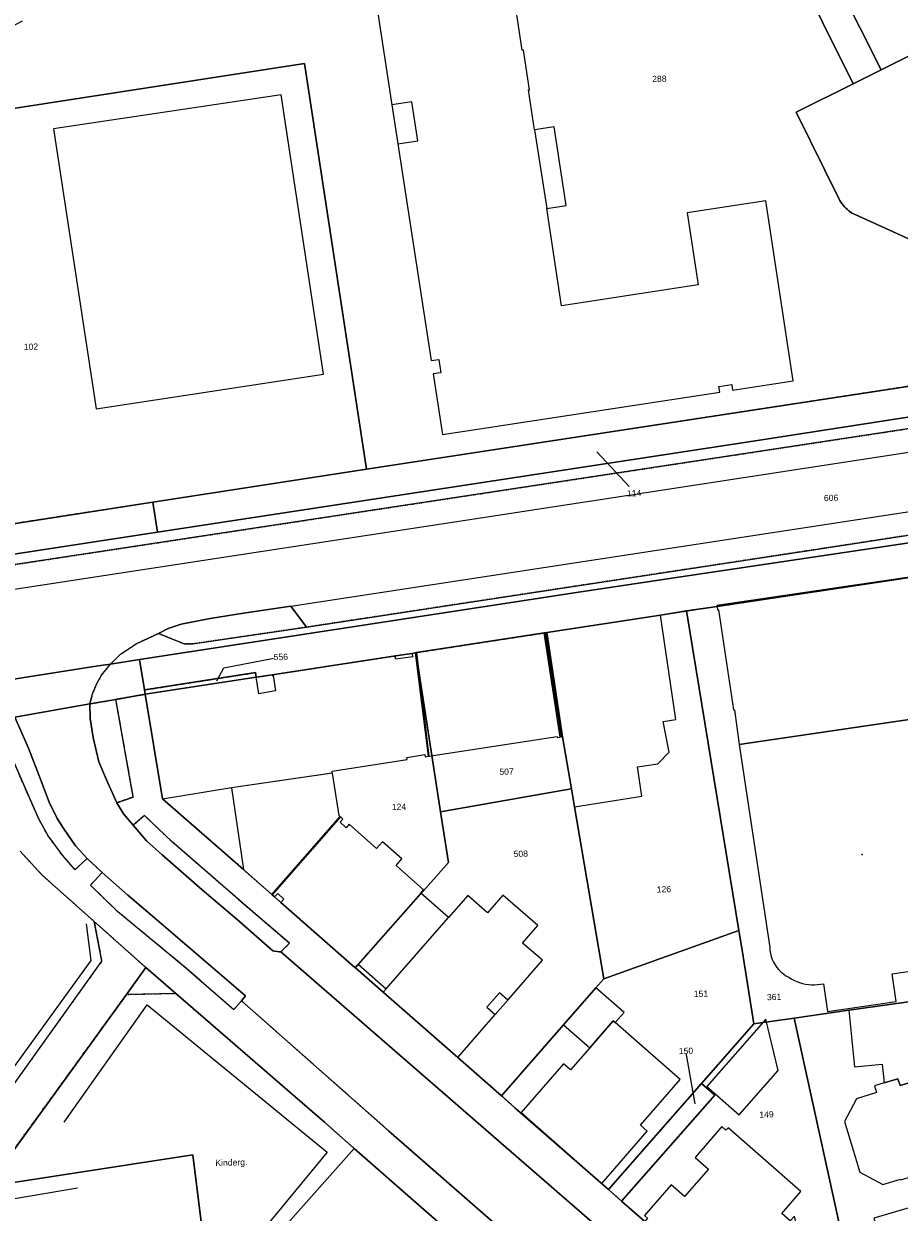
# Model space of a CAD drawing. Header units: millimetres. Extents: x -191 to 81095, y -508122 to 28741.
# Tile 130 of 251: x 5234 to 5333, y 9745 to 9880. Entities that reach past the tile are written whole.
import ezdxf

# ---------------------------------------------------------------- set-up
doc = ezdxf.new("R2010")
doc.units = ezdxf.units.MM
doc.linetypes.add('VE22-087 DB - VST Hervest-Dorsten ALK VA2736$0$1', pattern=[0])
doc.linetypes.add('VE22-087 DB - VST Hervest-Dorsten ALK VA2736$0$2', pattern=[0.16, 0.06, -0.1])
doc.layers.get('0').update_dxf_attribs({"color": 251})
for name, color, linetype, lineweight in [('VE22-087 DB - VST Hervest-Dorsten ALK VA2736$0$AX_Bauteil', 7, 'VE22-087 DB - VST Hervest-Dorsten ALK VA2736$0$1', 18), ('VE22-087 DB - VST Hervest-Dorsten ALK VA2736$0$AX_Flurstueck', 9, 'VE22-087 DB - VST Hervest-Dorsten ALK VA2736$0$1', 18), ('VE22-087 DB - VST Hervest-Dorsten ALK VA2736$0$AX_Gebaeude', 7, 'VE22-087 DB - VST Hervest-Dorsten ALK VA2736$0$1', 18), ('VE22-087 DB - VST Hervest-Dorsten ALK VA2736$0$AX_IndustrieUndGewerbeflaeche', 7, 'VE22-087 DB - VST Hervest-Dorsten ALK VA2736$0$1', 18), ('VE22-087 DB - VST Hervest-Dorsten ALK VA2736$0$AX_SportFreizeitUndErholungsflaeche', 7, 'VE22-087 DB - VST Hervest-Dorsten ALK VA2736$0$1', 18), ('VE22-087 DB - VST Hervest-Dorsten ALK VA2736$0$AX_Strassenverkehr', 7, 'VE22-087 DB - VST Hervest-Dorsten ALK VA2736$0$1', 18), ('VE22-087 DB - VST Hervest-Dorsten ALK VA2736$0$AX_Strassenverkehrsanlage', 7, 'VE22-087 DB - VST Hervest-Dorsten ALK VA2736$0$1', 18), ('VE22-087 DB - VST Hervest-Dorsten ALK VA2736$0$AX_Vegetationsmerkmal', 7, 'VE22-087 DB - VST Hervest-Dorsten ALK VA2736$0$1', 18), ('VE22-087 DB - VST Hervest-Dorsten ALK VA2736$0$AX_Weg', 7, 'VE22-087 DB - VST Hervest-Dorsten ALK VA2736$0$1', 18), ('VE22-087 DB - VST Hervest-Dorsten ALK VA2736$0$AX_Wohnbauflaeche', 7, 'VE22-087 DB - VST Hervest-Dorsten ALK VA2736$0$1', 18), ('VE22-087 DB - VST Hervest-Dorsten ALK VA2736$0$Flurgrenzen', 9, 'VE22-087 DB - VST Hervest-Dorsten ALK VA2736$0$1', 18)]:
    doc.layers.add(name, color=color, linetype=linetype, lineweight=lineweight)
doc.layers.add('XREF ALK Kataster', color=251, linetype='Continuous')
doc.styles.add('VE22-087 DB - VST Hervest-Dorsten ALK VA2736$0$0', font='arial.ttf')

# ---------------------------------------------------------------- blocks, each defined once
blk = doc.blocks.new('VE22-087 DB - VST Hervest-Dorsten ALK VA2736$0$99')
at = {"color": 0}
blk.add_point((0, 0), dxfattribs=at)
blk = doc.blocks.new('VE22-087 DB - VST Hervest-Dorsten ALK VA2736')
at = {"layer": 'VE22-087 DB - VST Hervest-Dorsten ALK VA2736$0$AX_Bauteil', "color": 7, "linetype": 'VE22-087 DB - VST Hervest-Dorsten ALK VA2736$0$1', "lineweight": 13, "ltscale": 0.5}
for points in [[(5275.45, 9870.87, 0), (5276.13, 9866.43, 0), (5278.37, 9866.78, 0), (5277.7, 9871.2, 0)], [(5291.63, 9868.01, 0), (5293.01, 9859.1, 0), (5295.22, 9859.45, 0), (5293.85, 9868.35, 0)], [(5278.71, 9781.42, 0), (5271.6, 9773.37, 0), (5274.78, 9770.55, 0), (5281.86, 9778.64, 0)], [(5286.23, 9768.46, 0), (5287.17, 9767.64, 0), (5288.59, 9769.27, 0), (5287.65, 9770.09, 0)]]:
    blk.add_polyline3d(points, close=True, dxfattribs=at)
at = {"layer": 'VE22-087 DB - VST Hervest-Dorsten ALK VA2736$0$AX_Flurstueck', "linetype": 'VE22-087 DB - VST Hervest-Dorsten ALK VA2736$0$1', "lineweight": 13, "ltscale": 0.5}
for points in [[(5332.97, 9928.18, 0), (5306.82, 9915.4, 0), (5327.79, 9873.24, 0), (5330.97, 9874.82, 0), (5323.79, 9889.14, 0), (5337.97, 9896.24, 0), (5337.5, 9899.25, 0)], [(5337.97, 9896.24, 0), (5323.79, 9889.14, 0), (5330.97, 9874.82, 0), (5337.59, 9878.11, 0), (5340.38, 9879.24, 0), (5340.61, 9879.35, 0)], [(5265.52, 9875.54, 0), (5223.37, 9869.06, 0), (5224.42, 9862.27, 0), (5226.9, 9846.3, 0), (5228.77, 9834.28, 0), (5230.52, 9823.02, 0), (5248.29, 9825.76, 0), (5272.55, 9829.5, 0)], [(5347.16, 9837.48, 0), (5346.63, 9840.84, 0), (5342.66, 9840.23, 0), (5272.55, 9829.5, 0), (5248.29, 9825.76, 0), (5248.82, 9822.36, 0), (5316.93, 9832.78, 0)], [(5248.82, 9822.36, 0), (5248.29, 9825.76, 0), (5230.52, 9823.02, 0), (5220.39, 9821.48, 0), (5210.21, 9819.94, 0), (5207.79, 9819.57, 0), (5208.27, 9816.58, 0), (5208.33, 9816.16, 0)], [(5364.7, 9773.42, 0), (5363.47, 9781.36, 0), (5360.29, 9801.96, 0), (5358.82, 9811.51, 0), (5357.39, 9820.74, 0), (5357.29, 9820.72, 0), (5312.35, 9813.95, 0), (5308.88, 9813.43, 0), (5314.81, 9777.19, 0), (5315.18, 9774.93, 0), (5316.54, 9766.59, 0), (5321.09, 9767.23, 0), (5327.32, 9768.12, 0), (5336.81, 9769.46, 0), (5341.33, 9770.1, 0), (5342.84, 9770.32, 0)], [(5314.81, 9777.19, 0), (5308.88, 9813.43, 0), (5305.93, 9812.97, 0), (5293.03, 9810.99, 0), (5294.82, 9799.15, 0), (5295.83, 9793.25, 0), (5296.17, 9791.22, 0), (5299.49, 9771.7, 0), (5303.5, 9773.14, 0)], [(5295.83, 9793.25, 0), (5294.82, 9799.15, 0), (5293.03, 9810.99, 0), (5292.85, 9810.96, 0), (5292.74, 9810.94, 0), (5278.23, 9808.71, 0), (5278.18, 9808.7, 0), (5278.2, 9808.58, 0), (5280.97, 9790.65, 0), (5295.77, 9793.24, 0)], [(5280.97, 9790.65, 0), (5278.2, 9808.58, 0), (5278.18, 9808.7, 0), (5278.12, 9808.69, 0), (5277.69, 9808.62, 0), (5275.84, 9808.34, 0), (5261.86, 9806.19, 0), (5260.03, 9805.9, 0), (5247.45, 9803.98, 0), (5249.42, 9792.11, 0), (5258.59, 9784.08, 0), (5261.8, 9781.26, 0), (5261.85, 9781.22, 0), (5262.13, 9780.98, 0), (5262.83, 9780.36, 0), (5271.25, 9772.98, 0), (5271.31, 9772.93, 0), (5281.86, 9784.9, 0)], [(5260.03, 9805.9, 0), (5259.95, 9806.43, 0), (5247.37, 9804.47, 0), (5247.45, 9803.98, 0)], [(5299.49, 9771.7, 0), (5296.17, 9791.22, 0), (5295.83, 9793.25, 0), (5295.77, 9793.24, 0), (5280.97, 9790.65, 0), (5281.86, 9784.9, 0), (5271.31, 9772.93, 0), (5274.45, 9770.18, 0), (5282.92, 9762.76, 0), (5287.9, 9758.4, 0), (5294.92, 9766.46, 0), (5298.6, 9770.68, 0)], [(5314.81, 9777.19, 0), (5303.5, 9773.14, 0), (5299.49, 9771.7, 0), (5298.6, 9770.68, 0), (5294.92, 9766.46, 0), (5287.9, 9758.4, 0), (5289.41, 9757.07, 0), (5300.02, 9747.78, 0), (5310.59, 9759.82, 0), (5316.54, 9766.59, 0), (5315.18, 9774.93, 0)], [(5346.11, 9754.29, 0), (5344.25, 9760.43, 0), (5344.19, 9760.86, 0), (5342.84, 9770.32, 0), (5341.33, 9770.1, 0), (5336.81, 9769.46, 0), (5327.32, 9768.12, 0), (5321.09, 9767.23, 0), (5329.72, 9727.9, 0), (5352.04, 9734.67, 0), (5348.44, 9746.6, 0)], [(5329.72, 9727.9, 0), (5321.09, 9767.23, 0), (5316.54, 9766.59, 0), (5310.59, 9759.82, 0), (5312.1, 9758.5, 0), (5301.52, 9746.46, 0), (5304.14, 9744.17, 0), (5312.64, 9736.71, 0), (5320.74, 9729.62, 0), (5327.68, 9727.28, 0)], [(5312.1, 9758.5, 0), (5310.59, 9759.82, 0), (5300.02, 9747.78, 0), (5301.52, 9746.46, 0)], [(5271.17, 9752.43, 0), (5257.84, 9737.47, 0), (5261.24, 9716.2, 0), (5268.56, 9717.37, 0), (5286.99, 9738.59, 0)]]:
    blk.add_polyline3d(points, close=True, dxfattribs=at)
for points in [[(5233.48, 9880.34, 0), (5231.73, 9879.43, 0), (5229.83, 9878.45, 0), (5227.92, 9877.5, 0), (5226, 9876.55, 0), (5224.07, 9875.63, 0), (5222.13, 9874.73, 0), (5220.19, 9873.84, 0), (5218.24, 9872.96, 0), (5216.28, 9872.11, 0), (5214.31, 9871.27, 0), (5200.46, 9865.54, 0), (5202.35, 9865.83, 0), (5223.37, 9869.06, 0), (5265.52, 9875.54, 0), (5272.55, 9829.5, 0), (5342.66, 9840.23, 0)], [(5337.24, 9854.23, 0), (5328.11, 9858.36, 0), (5327.9, 9858.46, 0), (5327.7, 9858.57, 0), (5327.51, 9858.69, 0), (5327.32, 9858.82, 0), (5327.15, 9858.97, 0), (5326.98, 9859.12, 0), (5326.82, 9859.29, 0), (5326.67, 9859.46, 0), (5326.53, 9859.64, 0), (5326.4, 9859.83, 0), (5326.28, 9860.02, 0), (5326.17, 9860.22, 0), (5321.31, 9870.01, 0), (5327.79, 9873.24, 0), (5306.82, 9915.4, 0)], [(5337.59, 9878.11, 0), (5330.97, 9874.82, 0), (5327.79, 9873.24, 0), (5321.31, 9870.01, 0), (5326.17, 9860.22, 0), (5326.28, 9860.02, 0), (5326.4, 9859.83, 0), (5326.53, 9859.64, 0), (5326.67, 9859.46, 0), (5326.82, 9859.29, 0), (5326.98, 9859.12, 0), (5327.15, 9858.97, 0), (5327.32, 9858.82, 0), (5327.51, 9858.69, 0), (5327.7, 9858.57, 0), (5327.9, 9858.46, 0), (5328.11, 9858.36, 0), (5337.24, 9854.23, 0)], [(5347.16, 9837.48, 0), (5316.93, 9832.78, 0), (5248.82, 9822.36, 0), (5208.33, 9816.16, 0)], [(5081.16, 9778.53, 0), (5104.15, 9782.08, 0), (5120.93, 9784.64, 0), (5125.88, 9785.39, 0), (5123.16, 9787.37, 0), (5121.62, 9788.49, 0), (5128.78, 9789.6, 0), (5131.59, 9790.04, 0), (5143.34, 9791.86, 0), (5146.87, 9792.41, 0), (5153.12, 9793.38, 0), (5165.87, 9795.36, 0), (5169.8, 9795.97, 0), (5174.52, 9796.7, 0), (5181.12, 9797.73, 0), (5211.63, 9802.46, 0), (5229.83, 9805.28, 0), (5242.12, 9807.19, 0), (5243.49, 9807.4, 0), (5246.81, 9807.91, 0), (5296.87, 9815.61, 0), (5308.25, 9817.31, 0), (5463.97, 9840.48, 0)], [(5463.97, 9840.48, 0), (5308.25, 9817.31, 0), (5296.87, 9815.61, 0), (5246.81, 9807.91, 0), (5247.37, 9804.47, 0), (5259.95, 9806.43, 0), (5260.03, 9805.9, 0), (5261.86, 9806.19, 0), (5275.84, 9808.34, 0), (5277.69, 9808.62, 0), (5278.12, 9808.69, 0), (5278.18, 9808.7, 0), (5278.23, 9808.71, 0), (5292.74, 9810.94, 0), (5292.85, 9810.96, 0), (5293.03, 9810.99, 0), (5305.93, 9812.97, 0), (5308.88, 9813.43, 0), (5312.35, 9813.95, 0), (5357.29, 9820.72, 0)], [(5298.69, 9831.5, 0), (5302.38, 9827.57, 0)], [(5232.65, 9801.39, 0), (5241.17, 9802.88, 0), (5244.09, 9803.39, 0), (5247.45, 9803.98, 0), (5247.37, 9804.47, 0), (5246.81, 9807.91, 0), (5243.49, 9807.4, 0), (5242.12, 9807.19, 0), (5229.83, 9805.28, 0)], [(5255.57, 9805.51, 0), (5256.35, 9806.99, 0), (5262.83, 9808.22, 0)], [(5233.25, 9786.16, 0), (5235.74, 9783.46, 0), (5241.66, 9778.19, 0), (5247.51, 9772.97, 0), (5250.91, 9770.04, 0), (5267.78, 9755.43, 0), (5271.17, 9752.43, 0), (5286.99, 9738.59, 0)], [(5304.14, 9744.17, 0), (5301.52, 9746.46, 0), (5300.02, 9747.78, 0), (5289.41, 9757.07, 0), (5287.9, 9758.4, 0), (5282.92, 9762.76, 0), (5274.45, 9770.18, 0), (5271.31, 9772.93, 0), (5271.25, 9772.98, 0), (5262.83, 9780.36, 0), (5262.13, 9780.98, 0), (5261.85, 9781.22, 0), (5261.8, 9781.26, 0), (5258.59, 9784.08, 0), (5249.42, 9792.11, 0), (5247.45, 9803.98, 0), (5244.09, 9803.39, 0), (5241.17, 9802.88, 0), (5232.65, 9801.39, 0)], [(5229.49, 9748.14, 0), (5245.3, 9769.92, 0), (5247.51, 9772.97, 0), (5241.66, 9778.19, 0), (5235.74, 9783.46, 0), (5233.25, 9786.16, 0)], [(5257.84, 9737.47, 0), (5271.17, 9752.43, 0), (5267.78, 9755.43, 0), (5250.91, 9770.04, 0), (5247.51, 9772.97, 0), (5245.3, 9769.92, 0), (5229.49, 9748.14, 0), (5226.55, 9744.09, 0)], [(5309.88, 9757.51, 0), (5308.82, 9763.51, 0)]]:
    blk.add_polyline3d(points, dxfattribs=at)
at = {"layer": 'VE22-087 DB - VST Hervest-Dorsten ALK VA2736$0$AX_Gebaeude', "color": 7, "linetype": 'VE22-087 DB - VST Hervest-Dorsten ALK VA2736$0$1', "lineweight": 13, "ltscale": 0.5}
for points in [[(5267.68, 9840.28, 0), (5262.86, 9872.01, 0), (5237.04, 9868.13, 0), (5241.88, 9836.37, 0)], [(5357.39, 9820.74, 0), (5357.29, 9820.72, 0), (5357.3, 9820.66, 0), (5312.33, 9814.04, 0), (5312.35, 9813.95, 0), (5312.4, 9813.56, 0), (5312.52, 9813.57, 0), (5314.2, 9802.2, 0), (5314.32, 9802.21, 0), (5314.84, 9798.26, 0), (5338.54, 9801.75, 0), (5339.04, 9798.43, 0), (5339.23, 9797.19, 0), (5342.07, 9778.31, 0), (5355.84, 9780.32, 0), (5355.28, 9784.06, 0), (5355.34, 9784.06, 0), (5353.08, 9799.22, 0), (5352.89, 9800.49, 0), (5352.84, 9800.85, 0), (5357.2, 9801.5, 0), (5360.29, 9801.96, 0), (5358.82, 9811.51, 0)], [(5307.68, 9801.12, 0), (5305.93, 9812.97, 0), (5293.03, 9810.99, 0), (5292.85, 9810.96, 0), (5294.65, 9799.13, 0), (5294.82, 9799.15, 0), (5295.83, 9793.25, 0), (5296.17, 9791.22, 0), (5303.82, 9792.4, 0), (5303.3, 9795.74, 0), (5305.63, 9796.08, 0), (5306.92, 9797.41, 0), (5306.22, 9800.9, 0)], [(5294.55, 9799.12, 0), (5292.74, 9810.94, 0), (5278.23, 9808.71, 0), (5279.64, 9796.96, 0), (5294.2, 9799.2, 0), (5294.22, 9799.09, 0)], [(5269.44, 9790.22, 0), (5268.69, 9795.03, 0), (5257.24, 9793.36, 0), (5258.59, 9784.08, 0), (5261.8, 9781.26, 0), (5269.56, 9790.12, 0)], [(5273.7, 9786.48, 0), (5270.58, 9789.22, 0), (5270.25, 9788.84, 0), (5269.56, 9789.45, 0), (5269.89, 9789.82, 0), (5269.61, 9790.07, 0), (5261.85, 9781.22, 0), (5262.13, 9780.98, 0), (5262.48, 9781.38, 0), (5263.17, 9780.74, 0), (5262.83, 9780.36, 0), (5271.25, 9772.98, 0), (5271.6, 9773.37, 0), (5278.71, 9781.42, 0), (5279.04, 9781.79, 0), (5275.91, 9784.54, 0), (5276.57, 9785.29, 0), (5274.36, 9787.23, 0)], [(5278.71, 9781.42, 0), (5271.6, 9773.37, 0), (5274.78, 9770.55, 0), (5274.45, 9770.18, 0), (5282.92, 9762.76, 0), (5287.17, 9767.64, 0), (5288.59, 9769.27, 0), (5292.53, 9773.79, 0), (5290.27, 9775.75, 0), (5291.99, 9777.73, 0), (5288.03, 9781.17, 0), (5286.31, 9779.19, 0), (5284.05, 9781.15, 0), (5281.86, 9778.64, 0)], [(5301.79, 9767.88, 0), (5298.6, 9770.68, 0), (5294.92, 9766.46, 0), (5297.89, 9763.86, 0), (5300.57, 9766.94, 0), (5300.79, 9766.75, 0)], [(5336.81, 9769.46, 0), (5327.32, 9768.12, 0), (5327.94, 9761.71, 0), (5331.09, 9762.01, 0), (5331.3, 9759.89, 0), (5332.88, 9760.36, 0), (5333.12, 9759.59, 0), (5337.28, 9760.84, 0), (5339.83, 9759.5, 0)], [(5328.56, 9749.75, 0), (5331.15, 9748.37, 0), (5333.18, 9748.95, 0), (5333.2, 9748.9, 0), (5340.04, 9750.96, 0), (5341.58, 9753.74, 0), (5339.83, 9759.5, 0), (5337.28, 9760.84, 0), (5333.12, 9759.59, 0), (5332.88, 9760.36, 0), (5331.3, 9759.89, 0), (5330.22, 9759.56, 0), (5330.45, 9758.79, 0), (5328.16, 9758.09, 0), (5326.82, 9755.5, 0)], [(5311.36, 9750.11, 0), (5308.64, 9747, 0), (5307.13, 9748.31, 0), (5304.1, 9744.84, 0), (5304.45, 9744.52, 0), (5304.14, 9744.17, 0), (5312.64, 9736.71, 0), (5312.95, 9737.07, 0), (5320.75, 9730.24, 0), (5324.36, 9734.44, 0), (5321.66, 9736.77, 0), (5322.81, 9737.23, 0), (5321.12, 9744.75, 0), (5320.64, 9744.24, 0), (5319.69, 9745.07, 0), (5321.87, 9747.55, 0), (5313.6, 9754.8, 0), (5313.36, 9754.52, 0), (5312.9, 9754.93, 0), (5309.85, 9751.43, 0)], [(5332.21, 9737.83, 0), (5336.01, 9738.98, 0), (5335.32, 9741.24, 0), (5335.51, 9741.3, 0), (5334.17, 9745.69, 0), (5330.15, 9744.54, 0)]]:
    blk.add_polyline3d(points, close=True, dxfattribs=at)
at = {"layer": 'VE22-087 DB - VST Hervest-Dorsten ALK VA2736$0$AX_SportFreizeitUndErholungsflaeche', "color": 253, "linetype": 'VE22-087 DB - VST Hervest-Dorsten ALK VA2736$0$1', "lineweight": 13, "ltscale": 0.5, "true_color": 0x999999}
blk.add_polyline3d([(5230.58, 9757.03, 0), (5242.51, 9773.69, 0), (5241.66, 9778.19, 0), (5235.74, 9783.46, 0), (5233.25, 9786.16, 0)], dxfattribs=at)
at = {"layer": 'VE22-087 DB - VST Hervest-Dorsten ALK VA2736$0$AX_Strassenverkehr', "color": 253, "linetype": 'VE22-087 DB - VST Hervest-Dorsten ALK VA2736$0$1', "lineweight": 13, "ltscale": 0.5, "true_color": 0x999999}
blk.add_polyline3d([(5337.59, 9878.11, 0), (5330.97, 9874.82, 0), (5327.79, 9873.24, 0), (5321.31, 9870.01, 0), (5326.17, 9860.22, 0), (5326.28, 9860.02, 0), (5326.4, 9859.83, 0), (5326.53, 9859.64, 0), (5326.67, 9859.46, 0), (5326.82, 9859.29, 0), (5326.98, 9859.12, 0), (5327.15, 9858.97, 0), (5327.32, 9858.82, 0), (5327.51, 9858.69, 0), (5327.7, 9858.57, 0), (5327.9, 9858.46, 0), (5328.11, 9858.36, 0), (5337.24, 9854.23, 0)], dxfattribs=at)
for points in [[(5263.96, 9813.99, 0), (5258.6, 9813.19, 0), (5254.81, 9812.59, 0), (5251.54, 9811.92, 0), (5250.05, 9811.43, 0), (5248.96, 9810.89, 0), (5251.85, 9809.69, 0), (5252.86, 9809.7, 0), (5265.73, 9811.59, 0)], [(5244.09, 9803.39, 0), (5241.17, 9802.88, 0), (5241.18, 9801.24, 0), (5241.53, 9799.09, 0), (5242.19, 9796.3, 0), (5243.04, 9794.27, 0), (5244.21, 9791.67, 0), (5246.06, 9792.31, 0)], [(5232.65, 9801.39, 0), (5230.46, 9801, 0), (5232.06, 9797.35, 0), (5234.37, 9792.04, 0), (5235.34, 9789.87, 0), (5236.44, 9787.86, 0), (5238.02, 9785.73, 0), (5239.44, 9784.05, 0), (5240.84, 9785.34, 0), (5239.51, 9786.78, 0), (5238.22, 9788.72, 0), (5237.43, 9789.88, 0), (5236.55, 9791.74, 0), (5235.6, 9794.22, 0), (5234.21, 9797.86, 0)], [(5246.06, 9789.11, 0), (5247.59, 9787.33, 0), (5249.35, 9785.75, 0), (5253.91, 9781.8, 0), (5257.87, 9778.41, 0), (5261.94, 9774.88, 0), (5262.63, 9774.77, 0), (5262.84, 9774.74, 0), (5263.82, 9775.72, 0), (5259.12, 9779.73, 0), (5250.5, 9787.22, 0), (5247.36, 9790.22, 0)], [(5242.55, 9783.75, 0), (5241.22, 9782.31, 0), (5244.09, 9779.53, 0), (5251.79, 9773.18, 0), (5257.51, 9768.21, 0), (5258.36, 9769.21, 0), (5258.83, 9769.75, 0), (5248.5, 9778.61, 0), (5245.46, 9781.18, 0)]]:
    blk.add_polyline3d(points, close=True, dxfattribs=at)
at = {"layer": 'VE22-087 DB - VST Hervest-Dorsten ALK VA2736$0$AX_Strassenverkehrsanlage', "color": 7, "linetype": 'VE22-087 DB - VST Hervest-Dorsten ALK VA2736$0$1', "lineweight": 13, "ltscale": 0.5, "true_color": 0xf7f7f0}
for points in [[(5241.17, 9802.88, 0), (5241.44, 9804.03, 0), (5241.9, 9805.13, 0), (5242.48, 9806.14, 0), (5243.49, 9807.4, 0), (5244.63, 9808.51, 0), (5246.42, 9809.69, 0), (5247.74, 9810.32, 0), (5248.96, 9810.89, 0)], [(5244.21, 9791.67, 0), (5244.98, 9790.42, 0), (5246.06, 9789.11, 0)], [(5240.84, 9785.34, 0), (5242.55, 9783.75, 0)]]:
    blk.add_polyline3d(points, dxfattribs=at)
at = {"layer": 'VE22-087 DB - VST Hervest-Dorsten ALK VA2736$0$AX_Vegetationsmerkmal', "color": 7, "linetype": 'VE22-087 DB - VST Hervest-Dorsten ALK VA2736$0$1', "lineweight": 13, "ltscale": 0.5}
for points in [[(5211.46, 9751.54, 0), (5222.68, 9752.88, 0), (5225.03, 9753.61, 0), (5227.63, 9755.3, 0), (5228.89, 9756.68, 0), (5241.29, 9773.75, 0), (5240.78, 9777.93, 0)], [(5206.34, 9742.31, 0), (5239.76, 9747.98, 0)]]:
    blk.add_polyline3d(points, dxfattribs=at)
at = {"layer": 'VE22-087 DB - VST Hervest-Dorsten ALK VA2736$0$AX_Weg', "color": 7, "linetype": 'VE22-087 DB - VST Hervest-Dorsten ALK VA2736$0$2', "lineweight": 13, "ltscale": 0.5}
blk.add_polyline3d([(5242.51, 9773.69, 0), (5230.58, 9757.03, 0), (5229.61, 9755.77, 0), (5228.58, 9754.71, 0), (5227.91, 9754.2, 0), (5226.39, 9753.25, 0), (5225.73, 9752.91, 0), (5225.18, 9752.67, 0), (5223.14, 9752.07, 0), (5210.77, 9750.16, 0), (5205.83, 9749.46, 0), (5148.16, 9741.01, 0), (5147.9, 9737.93, 0), (5206.18, 9746.39, 0), (5207.81, 9744.83, 0), (5229.49, 9748.14, 0), (5245.3, 9769.92, 0), (5250.91, 9770.04, 0), (5247.51, 9772.97, 0), (5241.66, 9778.19, 0)], close=True, dxfattribs=at)
at = {"layer": 'VE22-087 DB - VST Hervest-Dorsten ALK VA2736$0$AX_Gebaeude', "color": 7, "xscale": 0.5, "yscale": 0.5, "zscale": 0.5, "rotation": 1.589424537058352}
blk.add_blockref('VE22-087 DB - VST Hervest-Dorsten ALK VA2736$0$99', (5328.83, 9785.81), dxfattribs=at)
at = {"layer": 'VE22-087 DB - VST Hervest-Dorsten ALK VA2736$0$AX_Flurstueck', "char_height": 0.7, "attachment_point": 2, "rotation": 1.5894, "style": 'VE22-087 DB - VST Hervest-Dorsten ALK VA2736$0$0', "bg_fill": 3, "box_fill_scale": 1, "bg_fill_color": 256, "bg_fill_transparency": 0}
for s, insert in [('288', (5305.79, 9874.16)), ('102', (5234.46, 9843.76)), ('114', (5302.92, 9827.14)), ('606', (5325.28, 9826.61)), ('556', (5262.82, 9808.57)), ('507', (5288.44, 9795.55)), ('124', (5276.24, 9791.56)), ('508', (5290.06, 9786.23)), ('126', (5306.3, 9782.2)), ('151', (5310.51, 9770.35)), ('361', (5318.81, 9769.98)), ('150', (5308.81, 9763.86)), ('149', (5317.95, 9756.65))]:
    blk.add_mtext(s, dxfattribs=dict(at, insert=insert))
at = {"layer": 'VE22-087 DB - VST Hervest-Dorsten ALK VA2736$0$AX_Gebaeude', "color": 7, "insert": (5257.21, 9751.2), "char_height": 0.7, "attachment_point": 2, "rotation": 1.5894, "style": 'VE22-087 DB - VST Hervest-Dorsten ALK VA2736$0$0', "bg_fill": 3, "box_fill_scale": 1, "bg_fill_color": 256, "bg_fill_transparency": 0}
blk.add_mtext('Kinderg.', dxfattribs=at)
at = {"layer": 'VE22-087 DB - VST Hervest-Dorsten ALK VA2736$0$AX_Gebaeude', "color": 7, "linetype": 'VE22-087 DB - VST Hervest-Dorsten ALK VA2736$0$1', "lineweight": 13, "ltscale": 0.5}
for points in [[(5271.97, 9893.65, 0), (5275.45, 9870.87, 0), (5276.13, 9866.43, 0), (5279.88, 9841.85, 0), (5280.76, 9841.97, 0), (5280.98, 9840.46, 0), (5280.12, 9840.33, 0), (5281.19, 9833.44, 0), (5312.66, 9838.26, 0), (5312.56, 9838.91, 0), (5314.01, 9839.13, 0), (5314.11, 9838.48, 0), (5320.99, 9839.53, 0), (5317.87, 9859.96, 0), (5308.95, 9858.6, 0), (5310.19, 9850.43, 0), (5294.69, 9848.07, 0), (5293.01, 9859.1, 0), (5295.22, 9859.45, 0), (5293.85, 9868.35, 0), (5291.63, 9868.01, 0), (5290.94, 9872.55, 0), (5291.07, 9872.57, 0), (5290.38, 9877.07, 0), (5290.24, 9877.05, 0), (5289.05, 9884.89, 0)], [(5338.54, 9801.75, 0), (5314.84, 9798.26, 0), (5318.32, 9775.25, 0), (5318.35, 9774.9, 0), (5318.4, 9774.56, 0), (5318.49, 9774.22, 0), (5318.6, 9773.88, 0), (5318.75, 9773.57, 0), (5318.93, 9773.26, 0), (5319.13, 9772.97, 0), (5319.36, 9772.71, 0), (5319.61, 9772.46, 0), (5319.88, 9772.24, 0), (5320.17, 9772.04, 0), (5320.48, 9771.87, 0), (5320.77, 9771.69, 0), (5321.08, 9771.53, 0), (5321.39, 9771.39, 0), (5321.71, 9771.27, 0), (5322.04, 9771.17, 0), (5322.38, 9771.1, 0), (5322.72, 9771.05, 0), (5323.06, 9771.02, 0), (5323.41, 9771.01, 0), (5323.75, 9771.03, 0), (5324.09, 9771.07, 0), (5324.43, 9771.13, 0), (5324.89, 9767.98, 0), (5332.66, 9769.11, 0), (5332.21, 9772.26, 0), (5360.91, 9776.45, 0)]]:
    blk.add_polyline3d(points, dxfattribs=at)
for points in [[(5275.86, 9808.23, 0), (5275.84, 9808.34, 0), (5261.86, 9806.19, 0), (5261.88, 9806.08, 0), (5261.96, 9806.09, 0), (5262.22, 9804.38, 0), (5260.33, 9804.03, 0), (5260.03, 9805.9, 0), (5259.95, 9806.43, 0), (5247.37, 9804.47, 0), (5247.45, 9803.98, 0), (5249.42, 9792.11, 0), (5257.23, 9793.4, 0), (5268.68, 9795.07, 0), (5268.65, 9795.26, 0), (5277.18, 9796.58, 0), (5277.14, 9796.81, 0), (5279.19, 9797.13, 0), (5279.23, 9796.89, 0), (5279.58, 9796.95, 0), (5278.12, 9808.69, 0), (5277.69, 9808.62, 0), (5277.7, 9808.51, 0), (5277.76, 9808.52, 0), (5277.81, 9808.23, 0), (5275.87, 9807.95, 0), (5275.83, 9808.22, 0)], [(5300.57, 9766.94, 0), (5297.89, 9763.86, 0), (5295.7, 9761.35, 0), (5294.91, 9762.04, 0), (5290.12, 9756.52, 0), (5299.27, 9748.47, 0), (5304.43, 9754.41, 0), (5303.64, 9755.1, 0), (5308.16, 9760.27, 0), (5300.79, 9766.75, 0)], [(5317.89, 9767.13, 0), (5311.17, 9759.48, 0), (5314.84, 9756.26, 0), (5319.28, 9761.28, 0)]]:
    blk.add_polyline3d(points, close=True, dxfattribs=at)
at = {"layer": 'VE22-087 DB - VST Hervest-Dorsten ALK VA2736$0$AX_IndustrieUndGewerbeflaeche', "color": 253, "linetype": 'VE22-087 DB - VST Hervest-Dorsten ALK VA2736$0$1', "lineweight": 13, "ltscale": 0.5, "true_color": 0x999999}
blk.add_polyline3d([(5272.55, 9829.5, 0), (5265.52, 9875.54, 0), (5223.37, 9869.06, 0), (5224.42, 9862.27, 0), (5226.9, 9846.3, 0), (5228.77, 9834.28, 0), (5230.52, 9823.02, 0), (5248.29, 9825.76, 0)], close=True, dxfattribs=at)
at = {"layer": 'VE22-087 DB - VST Hervest-Dorsten ALK VA2736$0$AX_SportFreizeitUndErholungsflaeche', "color": 253, "linetype": 'VE22-087 DB - VST Hervest-Dorsten ALK VA2736$0$1', "lineweight": 13, "ltscale": 0.5, "true_color": 0x999999}
blk.add_polyline3d([(5229.49, 9748.14, 0), (5252.84, 9751.72, 0), (5254.66, 9737.13, 0), (5257.84, 9737.47, 0), (5271.17, 9752.43, 0), (5267.78, 9755.43, 0), (5250.91, 9770.04, 0), (5245.3, 9769.92, 0)], close=True, dxfattribs=at)
at = {"layer": 'VE22-087 DB - VST Hervest-Dorsten ALK VA2736$0$AX_Strassenverkehr', "color": 253, "linetype": 'VE22-087 DB - VST Hervest-Dorsten ALK VA2736$0$1', "lineweight": 13, "ltscale": 0.5, "true_color": 0x999999}
for points in [[(5444.7, 9851.01, 0), (5328.47, 9833.26, 0), (5201.03, 9813.89, 0)], [(5232.65, 9801.39, 0), (5241.17, 9802.88, 0), (5241.44, 9804.03, 0), (5241.9, 9805.13, 0), (5242.48, 9806.14, 0), (5243.49, 9807.4, 0), (5244.63, 9808.51, 0), (5246.42, 9809.69, 0), (5247.74, 9810.32, 0), (5248.96, 9810.89, 0), (5250.05, 9811.43, 0), (5251.54, 9811.92, 0), (5254.81, 9812.59, 0), (5258.6, 9813.19, 0), (5263.96, 9813.99, 0), (5265.73, 9811.59, 0), (5324.31, 9820.52, 0), (5373.83, 9828.16, 0)], [(5299.03, 9743.32, 0), (5262.84, 9774.74, 0), (5262.63, 9774.77, 0), (5261.94, 9774.88, 0), (5257.87, 9778.41, 0), (5253.91, 9781.8, 0), (5249.35, 9785.75, 0), (5247.59, 9787.33, 0), (5246.06, 9789.11, 0), (5244.98, 9790.42, 0), (5244.21, 9791.67, 0), (5243.04, 9794.27, 0), (5242.19, 9796.3, 0), (5241.53, 9799.09, 0), (5241.18, 9801.24, 0), (5241.17, 9802.88, 0), (5232.65, 9801.39, 0), (5234.21, 9797.86, 0), (5235.6, 9794.22, 0), (5236.55, 9791.74, 0), (5237.43, 9789.88, 0), (5238.22, 9788.72, 0), (5239.51, 9786.78, 0), (5240.84, 9785.34, 0), (5242.55, 9783.75, 0), (5245.46, 9781.18, 0), (5248.5, 9778.61, 0), (5258.83, 9769.75, 0), (5258.36, 9769.21, 0), (5275.07, 9754.46, 0), (5288.76, 9742.49, 0)]]:
    blk.add_polyline3d(points, dxfattribs=at)
at = {"layer": 'VE22-087 DB - VST Hervest-Dorsten ALK VA2736$0$AX_Strassenverkehrsanlage', "color": 7, "linetype": 'VE22-087 DB - VST Hervest-Dorsten ALK VA2736$0$1', "lineweight": 13, "ltscale": 0.5, "true_color": 0xf7f7f0}
for points in [[(5465.67, 9852.46, 0), (5459.38, 9850.61, 0), (5451.4, 9849.36, 0), (5438.19, 9847.36, 0), (5401.94, 9841.81, 0), (5334.61, 9831.47, 0), (5285.76, 9823.99, 0), (5241.22, 9817.18, 0), (5219, 9813.79, 0), (5200.12, 9811.08, 0)], [(5263.96, 9813.99, 0), (5354, 9827.74, 0), (5408.24, 9836.12, 0), (5450.82, 9842.61, 0), (5465.17, 9844.99, 0), (5472.39, 9846.33, 0), (5475.34, 9847.02, 0), (5478.72, 9847.95, 0), (5482.9, 9849.04, 0)], [(5262.84, 9774.74, 0), (5299.03, 9743.32, 0), (5317.69, 9727.3, 0), (5317.6, 9726.69, 0), (5317.72, 9726.13, 0), (5318.06, 9725.43, 0), (5320.66, 9723.22, 0), (5323.83, 9720.61, 0), (5327.02, 9724.21, 0)], [(5308.78, 9724.92, 0), (5288.76, 9742.49, 0), (5275.07, 9754.46, 0), (5258.36, 9769.21, 0)]]:
    blk.add_polyline3d(points, dxfattribs=at)
at = {"layer": 'VE22-087 DB - VST Hervest-Dorsten ALK VA2736$0$AX_Vegetationsmerkmal', "color": 7, "linetype": 'VE22-087 DB - VST Hervest-Dorsten ALK VA2736$0$1', "lineweight": 13, "ltscale": 0.5}
blk.add_polyline3d([(5238.25, 9755.44, 0), (5247.67, 9768.74, 0), (5268.08, 9752.02, 0), (5257.08, 9738.68, 0)], dxfattribs=at)
blk.add_polyline3d([(5229.49, 9748.14, 0), (5227.92, 9745.97, 0), (5214.11, 9743.63, 0), (5214.47, 9741.7, 0), (5216.98, 9741.22, 0), (5219.37, 9740.76, 0), (5220.2, 9737.17, 0), (5215.13, 9736.47, 0), (5215.88, 9731.56, 0), (5240.53, 9735.32, 0), (5240, 9738.58, 0), (5246.18, 9739.38, 0), (5246.6, 9736.24, 0), (5249.32, 9736.66, 0), (5250.92, 9726.28, 0), (5251.97, 9720.66, 0), (5252.12, 9719.87, 0), (5256.74, 9720.35, 0), (5254.66, 9737.13, 0), (5252.84, 9751.72, 0)], close=True, dxfattribs=at)
at = {"layer": 'VE22-087 DB - VST Hervest-Dorsten ALK VA2736$0$AX_Weg', "color": 7, "linetype": 'VE22-087 DB - VST Hervest-Dorsten ALK VA2736$0$2', "lineweight": 13, "ltscale": 0.5}
for points in [[(5342.66, 9840.23, 0), (5272.55, 9829.5, 0), (5248.29, 9825.76, 0), (5230.52, 9823.02, 0)], [(5201.03, 9813.89, 0), (5328.47, 9833.26, 0), (5444.7, 9851.01, 0)], [(5373.83, 9828.16, 0), (5324.31, 9820.52, 0), (5265.73, 9811.59, 0), (5252.86, 9809.7, 0), (5251.85, 9809.69, 0), (5248.96, 9810.89, 0), (5247.74, 9810.32, 0), (5246.42, 9809.69, 0), (5244.63, 9808.51, 0), (5243.49, 9807.4, 0), (5242.48, 9806.14, 0), (5241.9, 9805.13, 0), (5241.44, 9804.03, 0), (5241.17, 9802.88, 0), (5244.09, 9803.39, 0), (5247.45, 9803.98, 0), (5247.37, 9804.47, 0), (5259.95, 9806.43, 0), (5260.03, 9805.9, 0), (5261.86, 9806.19, 0), (5275.84, 9808.34, 0), (5277.69, 9808.62, 0), (5278.12, 9808.69, 0), (5278.18, 9808.7, 0), (5278.23, 9808.71, 0), (5292.74, 9810.94, 0), (5292.85, 9810.96, 0), (5293.03, 9810.99, 0), (5305.93, 9812.97, 0), (5308.88, 9813.43, 0), (5312.35, 9813.95, 0), (5357.29, 9820.72, 0)], [(5304.14, 9744.17, 0), (5301.52, 9746.46, 0), (5300.02, 9747.78, 0), (5289.41, 9757.07, 0), (5287.9, 9758.4, 0), (5282.92, 9762.76, 0), (5274.45, 9770.18, 0), (5271.31, 9772.93, 0), (5271.25, 9772.98, 0), (5262.83, 9780.36, 0), (5262.13, 9780.98, 0), (5261.85, 9781.22, 0), (5261.8, 9781.26, 0), (5258.59, 9784.08, 0), (5249.42, 9792.11, 0), (5247.45, 9803.98, 0), (5244.09, 9803.39, 0), (5246.06, 9792.31, 0), (5244.21, 9791.67, 0), (5244.98, 9790.42, 0), (5246.06, 9789.11, 0), (5247.36, 9790.22, 0), (5250.5, 9787.22, 0), (5259.12, 9779.73, 0), (5263.82, 9775.72, 0), (5262.84, 9774.74, 0), (5299.03, 9743.32, 0)], [(5233.25, 9786.16, 0), (5235.74, 9783.46, 0), (5241.66, 9778.19, 0), (5247.51, 9772.97, 0), (5250.91, 9770.04, 0), (5267.78, 9755.43, 0), (5271.17, 9752.43, 0), (5286.99, 9738.59, 0)], [(5288.76, 9742.49, 0), (5275.07, 9754.46, 0), (5258.36, 9769.21, 0), (5257.51, 9768.21, 0), (5251.79, 9773.18, 0), (5244.09, 9779.53, 0), (5241.22, 9782.31, 0), (5242.55, 9783.75, 0), (5240.84, 9785.34, 0), (5239.44, 9784.05, 0), (5238.02, 9785.73, 0), (5236.44, 9787.86, 0), (5235.34, 9789.87, 0), (5234.37, 9792.04, 0), (5232.06, 9797.35, 0)]]:
    blk.add_polyline3d(points, dxfattribs=at)
at = {"layer": 'VE22-087 DB - VST Hervest-Dorsten ALK VA2736$0$AX_Wohnbauflaeche', "color": 253, "linetype": 'VE22-087 DB - VST Hervest-Dorsten ALK VA2736$0$1', "lineweight": 13, "ltscale": 0.5, "true_color": 0x999999}
blk.add_polyline3d([(5336.23, 9929.89, 0), (5332.95, 9928.33, 0), (5307.72, 9915.95, 0), (5306.78, 9915.49, 0), (5306.82, 9915.4, 0), (5327.79, 9873.24, 0), (5330.97, 9874.82, 0), (5323.79, 9889.14, 0), (5322.29, 9892.15, 0), (5329.37, 9895.62, 0), (5330.22, 9895.61, 0), (5337.5, 9899.25, 0)], dxfattribs=at)
for points in [[(5299.49, 9771.7, 0), (5296.17, 9791.22, 0), (5295.83, 9793.25, 0), (5295.77, 9793.24, 0), (5280.97, 9790.65, 0), (5281.86, 9784.9, 0), (5271.31, 9772.93, 0), (5274.45, 9770.18, 0), (5282.92, 9762.76, 0), (5287.9, 9758.4, 0), (5294.92, 9766.46, 0), (5298.6, 9770.68, 0)], [(5316.54, 9766.59, 0), (5310.59, 9759.82, 0), (5300.02, 9747.78, 0), (5301.52, 9746.46, 0), (5304.14, 9744.17, 0), (5312.64, 9736.71, 0), (5320.74, 9729.62, 0), (5327.68, 9727.28, 0), (5329.72, 9727.9, 0), (5321.09, 9767.23, 0)]]:
    blk.add_polyline3d(points, close=True, dxfattribs=at)
at = {"layer": 'VE22-087 DB - VST Hervest-Dorsten ALK VA2736$0$Flurgrenzen', "ltscale": 0.5}
for points in [[(5230.52, 9823.02, 0), (5248.29, 9825.76, 0), (5272.55, 9829.5, 0), (5342.66, 9840.23, 0)], [(5342.66, 9840.23, 0), (5272.55, 9829.5, 0), (5248.29, 9825.76, 0), (5230.52, 9823.02, 0)]]:
    blk.add_polyline3d(points, dxfattribs=at)

msp = doc.modelspace()

# ---------------------------------------------------------------- block references
at = {"layer": 'XREF ALK Kataster', "color": 251}
msp.add_blockref('VE22-087 DB - VST Hervest-Dorsten ALK VA2736', (0, 0), dxfattribs=at)

doc.saveas('drawing.dxf')
